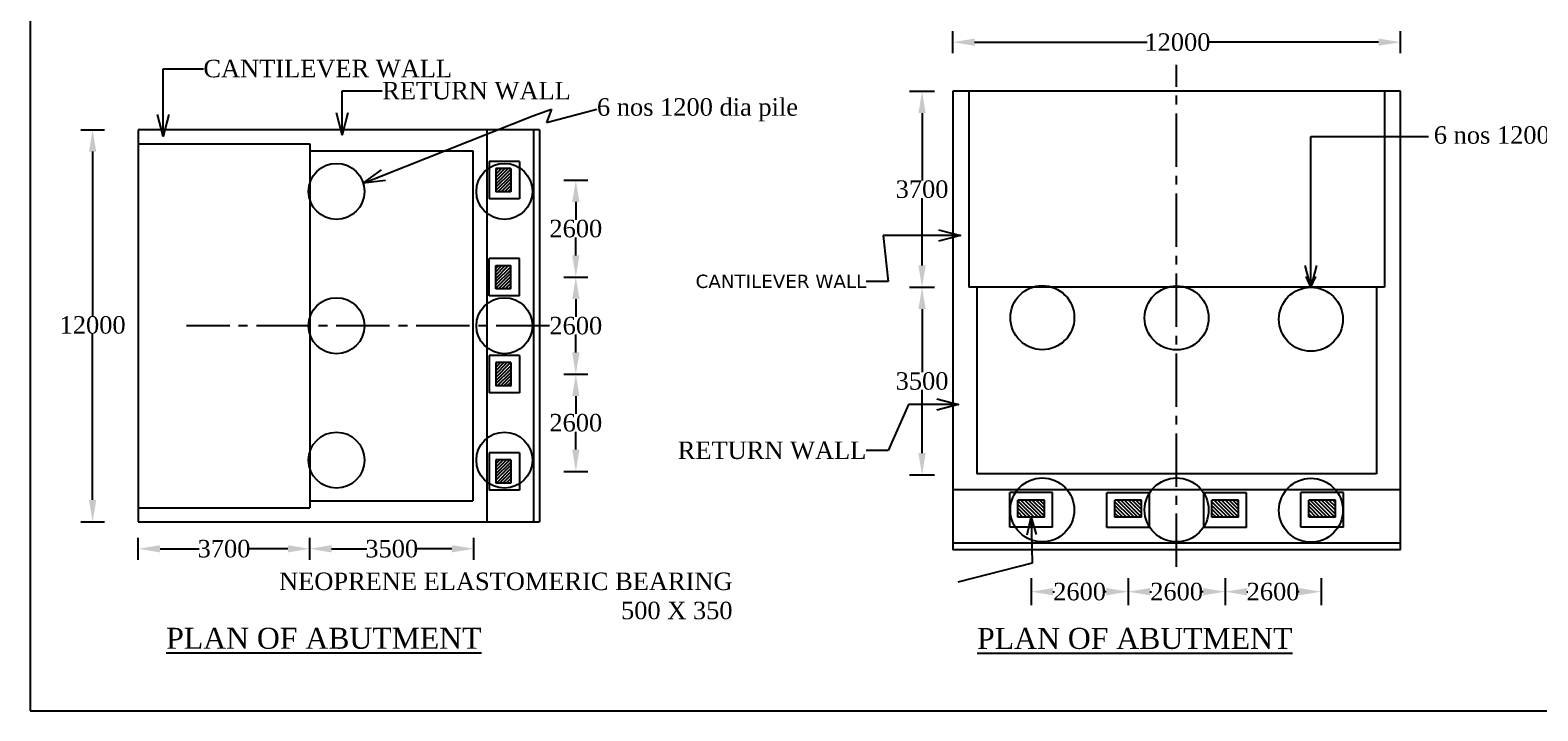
# Model space of a CAD drawing. Header units: millimetres. Extents: x -20950785 to 43207042, y -3207472 to 3168443.
# Tile 5 of 89: x 7967120 to 8031777, y -1181503 to -1152341. Entities that reach past the tile are written whole.
import ezdxf

# ---------------------------------------------------------------- set-up
doc = ezdxf.new("R2010")
doc.units = ezdxf.units.MM
doc.header["$LTSCALE"] = 60
doc.header["$MEASUREMENT"] = 0
doc.linetypes.add('CENTER2', pattern=[28.575000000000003, 19.05, -3.175, 3.175, -3.175])
doc.layers.add('TEXT', color=7, linetype='Continuous')
doc.dimstyles.get("Standard").update_dxf_attribs({"dimtxt": 400, "dimasz": 215, "dimexe": 0.18, "dimexo": 0.0625, "dimgap": 0.09, "dimtad": 0, "dimtih": 1, "dimtoh": 1, "dimdec": 0, "dimzin": 4, "dimdsep": 46, "dimtxsty": 'Standard', "dimblk": 'OPEN90', "dimcen": 0, "dimadec": 0, "dimazin": 1, "dimtfac": 1, "dimtdec": 0, "dimtix": 1, "dimtofl": 0, "dimtmove": 0, "dimatfit": 3, "dimldrblk": 'OPEN30', "dimfxl": 1, "dimtolj": 1, "dimtzin": 0, "dimarcsym": 0})
pattern_1 = [(45, (6699277.815840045, -1304423.079680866), (-70.71067811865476, 70.71067811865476), [])]

# ---------------------------------------------------------------- blocks, each defined once
blk = doc.blocks.new('*D218')
at = {"color": 0, "linetype": 'Continuous', "lineweight": -2, "transparency": 16777216}
for p, q in [((7990510.400721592, -1167084.263056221), (7990520.722572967, -1167084.263056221)), ((7990520.542572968, -1168019.263056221), (7990520.542572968, -1168782.184231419)), ((7990520.542572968, -1170308.26305622), (7990520.542572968, -1169545.341881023)), ((7990520.605072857, -1171243.26305622), (7990520.722572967, -1171243.26305622))]:
    blk.add_line(p, q, dxfattribs=at)
for points in [[(7990364.709239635, -1168019.263056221), (7990676.375906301, -1168019.263056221), (7990520.542572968, -1167084.263056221)], [(7990364.709239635, -1170308.26305622), (7990676.375906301, -1170308.26305622), (7990520.542572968, -1171243.26305622)]]:
    blk.add_solid(points, dxfattribs=at)
at = {"layer": 'Defpoints', "color": 0, "linetype": 'Continuous', "lineweight": -2, "transparency": 16777216}
for p in [(7990510.338221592, -1167084.263056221), (7990520.542572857, -1171243.26305622), (7990520.542572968, -1171243.26305622)]:
    blk.add_point(p, dxfattribs=at)
at = {"color": 0, "linetype": 'Continuous', "transparency": 16777216, "insert": (7990520.542572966, -1169163.763056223), "char_height": 500, "attachment_point": 5}
blk.add_mtext('\\A1;{\\fTimes New Roman|b0|i0|c0|p18;\\H1.5x;2600}', dxfattribs=at)
blk = doc.blocks.new('*D219')
at = {"color": 0, "linetype": 'Continuous', "lineweight": -2, "transparency": 16777216}
for p, q in [((7990520.785072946, -1162925.263056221), (7990520.902573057, -1162925.263056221)), ((7990520.722573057, -1163860.263056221), (7990520.722573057, -1164623.184231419)), ((7990520.722573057, -1166149.263056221), (7990520.722573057, -1165386.341881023)), ((7990500.376370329, -1167084.263056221), (7990520.902573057, -1167084.263056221))]:
    blk.add_line(p, q, dxfattribs=at)
for points in [[(7990364.889239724, -1163860.263056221), (7990676.55590639, -1163860.263056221), (7990520.722573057, -1162925.263056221)], [(7990364.889239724, -1166149.263056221), (7990676.55590639, -1166149.263056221), (7990520.722573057, -1167084.263056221)]]:
    blk.add_solid(points, dxfattribs=at)
at = {"layer": 'Defpoints', "color": 0, "linetype": 'Continuous', "lineweight": -2, "transparency": 16777216}
for p in [(7990520.722572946, -1162925.263056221), (7990500.313870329, -1167084.263056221), (7990520.722573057, -1167084.263056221)]:
    blk.add_point(p, dxfattribs=at)
at = {"color": 0, "linetype": 'Continuous', "transparency": 16777216, "insert": (7990520.722573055, -1165004.763056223), "char_height": 500, "attachment_point": 5}
blk.add_mtext('\\A1;{\\fTimes New Roman|b0|i0|c0|p18;\\H1.5x;2600}', dxfattribs=at)
blk = doc.blocks.new('*D220')
at = {"color": 0, "linetype": 'Continuous', "lineweight": -2, "transparency": 16777216}
for p, q in [((7969799.19872497, -1156604.763056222), (7969799.081224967, -1156604.763056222)), ((7969799.261224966, -1157539.763056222), (7969799.261224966, -1164592.302958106)), ((7969799.261224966, -1172469.763056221), (7969799.261224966, -1165355.46060771)), ((7969799.19872497, -1173404.763056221), (7969799.081224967, -1173404.763056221))]:
    blk.add_line(p, q, dxfattribs=at)
for points in [[(7969643.427891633, -1157539.763056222), (7969955.0945583, -1157539.763056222), (7969799.261224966, -1156604.763056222)], [(7969643.427891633, -1172469.763056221), (7969955.0945583, -1172469.763056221), (7969799.261224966, -1173404.763056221)]]:
    blk.add_solid(points, dxfattribs=at)
at = {"layer": 'Defpoints', "color": 0, "linetype": 'Continuous', "lineweight": -2, "transparency": 16777216}
for p in [(7969799.26122497, -1156604.763056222), (7969799.26122497, -1173404.763056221), (7969799.261224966, -1173404.763056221)]:
    blk.add_point(p, dxfattribs=at)
at = {"color": 0, "linetype": 'Continuous', "transparency": 16777216, "insert": (7969799.261224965, -1164973.88178291), "char_height": 500, "attachment_point": 5}
blk.add_mtext('\\A1;{\\fTimes New Roman|b0|i0|c0|p18;\\H1.5x;12000}', dxfattribs=at)
blk = doc.blocks.new('*D215')
at = {"color": 0, "linetype": 'Continuous', "lineweight": -2, "transparency": 16777216}
for p, q in [((7971758.435973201, -1174560.20055622), (7971758.435973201, -1174560.08305622)), ((7972693.435973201, -1174560.26305622), (7974368.097234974, -1174560.26305622)), ((7978173.435973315, -1174560.26305622), (7976498.774711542, -1174560.26305622)), ((7979108.435973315, -1174560.20055622), (7979108.435973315, -1174560.08305622))]:
    blk.add_line(p, q, dxfattribs=at)
for points in [[(7972693.435973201, -1174404.429722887), (7972693.435973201, -1174716.096389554), (7971758.435973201, -1174560.26305622)], [(7978173.435973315, -1174404.429722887), (7978173.435973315, -1174716.096389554), (7979108.435973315, -1174560.26305622)]]:
    blk.add_solid(points, dxfattribs=at)
at = {"layer": 'Defpoints', "color": 0, "linetype": 'Continuous', "lineweight": -2, "transparency": 16777216}
for p in [(7971758.435973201, -1174560.26305622), (7979108.435973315, -1174560.26305622), (7979108.435973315, -1174560.26305622)]:
    blk.add_point(p, dxfattribs=at)
at = {"color": 0, "linetype": 'Continuous', "transparency": 16777216, "insert": (7975433.435973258, -1174560.26305622), "char_height": 500, "attachment_point": 5}
blk.add_mtext('\\A1;{\\fTimes New Roman|b0|i0|c0|p18;\\H1.5x;3700}', dxfattribs=at)
blk = doc.blocks.new('*D216')
at = {"color": 0, "linetype": 'Continuous', "lineweight": -2, "transparency": 16777216}
for p, q in [((7979108.435973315, -1174560.20055622), (7979108.435973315, -1174560.08305622)), ((7980043.435973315, -1174560.26305622), (7981561.16893532, -1174560.26305622)), ((7985209.579373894, -1174560.26305622), (7983691.846411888, -1174560.26305622)), ((7986144.579373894, -1174560.20055622), (7986144.579373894, -1174560.08305622))]:
    blk.add_line(p, q, dxfattribs=at)
for points in [[(7980043.435973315, -1174404.429722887), (7980043.435973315, -1174716.096389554), (7979108.435973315, -1174560.26305622)], [(7985209.579373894, -1174404.429722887), (7985209.579373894, -1174716.096389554), (7986144.579373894, -1174560.26305622)]]:
    blk.add_solid(points, dxfattribs=at)
at = {"layer": 'Defpoints', "color": 0, "linetype": 'Continuous', "lineweight": -2, "transparency": 16777216}
for p in [(7979108.435973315, -1174560.26305622), (7986144.579373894, -1174560.26305622), (7986144.579373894, -1174560.26305622)]:
    blk.add_point(p, dxfattribs=at)
at = {"color": 0, "linetype": 'Continuous', "transparency": 16777216, "insert": (7982626.507673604, -1174560.26305622), "char_height": 500, "attachment_point": 5}
blk.add_mtext('\\A1;{\\fTimes New Roman|b0|i0|c0|p18;\\H1.5x;3500}', dxfattribs=at)
blk = doc.blocks.new('*D248')
at = {"color": 0, "linetype": 'Continuous', "lineweight": -2, "transparency": 16777216}
for p, q in [((8010047.74720885, -1176382.848059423), (8010047.74720885, -1176399.519934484)), ((8010982.74720885, -1176399.339934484), (8011049.855642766, -1176399.339934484)), ((8013268.730233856, -1176399.339934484), (8013201.62179994, -1176399.339934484)), ((8014203.730233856, -1176399.402434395), (8014203.730233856, -1176399.519934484))]:
    blk.add_line(p, q, dxfattribs=at)
for points in [[(8010982.74720885, -1176243.506601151), (8010982.74720885, -1176555.173267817), (8010047.74720885, -1176399.339934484)], [(8013268.730233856, -1176243.506601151), (8013268.730233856, -1176555.173267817), (8014203.730233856, -1176399.339934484)]]:
    blk.add_solid(points, dxfattribs=at)
at = {"layer": 'Defpoints', "color": 0, "linetype": 'Continuous', "lineweight": -2, "transparency": 16777216}
for p in [(8010047.74720885, -1176382.785559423), (8010047.74720885, -1176399.339934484), (8014203.730233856, -1176399.339934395)]:
    blk.add_point(p, dxfattribs=at)
at = {"color": 0, "linetype": 'Continuous', "transparency": 16777216, "insert": (8012125.738721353, -1176399.339934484), "char_height": 500, "attachment_point": 5}
blk.add_mtext('\\A1;{\\fTimes New Roman|b0|i0|c0|p18;\\H1.5x;2600}', dxfattribs=at)
blk = doc.blocks.new('*D249')
at = {"color": 0, "linetype": 'Continuous', "lineweight": -2, "transparency": 16777216}
for p, q in [((8014206.489296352, -1176382.668059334), (8014206.489296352, -1176399.979778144)), ((8015141.489296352, -1176399.799778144), (8015209.977261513, -1176399.799778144)), ((8017430.23138385, -1176399.799778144), (8017361.743418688, -1176399.799778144)), ((8018365.23138385, -1176399.862278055), (8018365.23138385, -1176399.979778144))]:
    blk.add_line(p, q, dxfattribs=at)
for points in [[(8015141.489296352, -1176243.966444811), (8015141.489296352, -1176555.633111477), (8014206.489296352, -1176399.799778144)], [(8017430.23138385, -1176243.966444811), (8017430.23138385, -1176555.633111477), (8018365.23138385, -1176399.799778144)]]:
    blk.add_solid(points, dxfattribs=at)
at = {"layer": 'Defpoints', "color": 0, "linetype": 'Continuous', "lineweight": -2, "transparency": 16777216}
for p in [(8014206.489296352, -1176382.605559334), (8014206.489296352, -1176399.799778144), (8018365.23138385, -1176399.799778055)]:
    blk.add_point(p, dxfattribs=at)
at = {"color": 0, "linetype": 'Continuous', "transparency": 16777216, "insert": (8016285.860340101, -1176399.799778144), "char_height": 500, "attachment_point": 5}
blk.add_mtext('\\A1;{\\fTimes New Roman|b0|i0|c0|p18;\\H1.5x;2600}', dxfattribs=at)
blk = doc.blocks.new('*D250')
at = {"color": 0, "linetype": 'Continuous', "lineweight": -2, "transparency": 16777216}
for p, q in [((8006688.860340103, -1152855.819949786), (8006688.860340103, -1152855.702449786)), ((8007623.860340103, -1152855.882449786), (8015021.394660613, -1152855.882449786)), ((8024947.860340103, -1152855.882449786), (8017620.889729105, -1152855.882449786)), ((8025882.860340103, -1152855.819949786), (8025882.860340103, -1152855.702449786))]:
    blk.add_line(p, q, dxfattribs=at)
for points in [[(8007623.860340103, -1152700.049116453), (8007623.860340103, -1153011.715783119), (8006688.860340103, -1152855.882449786)], [(8024947.860340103, -1152700.049116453), (8024947.860340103, -1153011.715783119), (8025882.860340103, -1152855.882449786)]]:
    blk.add_solid(points, dxfattribs=at)
at = {"layer": 'Defpoints', "color": 0, "linetype": 'Continuous', "lineweight": -2, "transparency": 16777216}
for p in [(8006688.860340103, -1152855.882449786), (8006688.860340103, -1152855.882449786), (8025882.860340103, -1152855.882449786)]:
    blk.add_point(p, dxfattribs=at)
at = {"color": 0, "linetype": 'Continuous', "transparency": 16777216, "insert": (8016321.142194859, -1152855.882449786), "char_height": 500, "attachment_point": 5}
blk.add_mtext('\\A1;{\\fTimes New Roman|b0|i0|c0|p18;\\H1.5x;12000}', dxfattribs=at)
blk = doc.blocks.new('*D251')
at = {"color": 0, "linetype": 'Continuous', "lineweight": -2, "transparency": 16777216}
for p, q in [((8005368.764090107, -1154958.73724064), (8005368.881590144, -1154958.73724064)), ((8005368.701590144, -1155893.73724064), (8005368.701590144, -1158774.764445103)), ((8005368.701590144, -1162421.11224077), (8005368.701590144, -1159540.085036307)), ((8005368.764090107, -1163356.11224077), (8005368.881590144, -1163356.11224077))]:
    blk.add_line(p, q, dxfattribs=at)
for points in [[(8005212.868256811, -1155893.73724064), (8005524.534923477, -1155893.73724064), (8005368.701590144, -1154958.73724064)], [(8005212.868256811, -1162421.11224077), (8005524.534923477, -1162421.11224077), (8005368.701590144, -1163356.11224077)]]:
    blk.add_solid(points, dxfattribs=at)
at = {"layer": 'Defpoints', "color": 0, "linetype": 'Continuous', "lineweight": -2, "transparency": 16777216}
for p in [(8005368.701590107, -1154958.73724064), (8005368.701590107, -1163356.11224077), (8005368.701590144, -1163356.11224077)]:
    blk.add_point(p, dxfattribs=at)
at = {"color": 0, "linetype": 'Continuous', "transparency": 16777216, "insert": (8005368.701590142, -1159157.424740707), "char_height": 500, "attachment_point": 5}
blk.add_mtext('\\A1;{\\fTimes New Roman|b0|i0|c0|p18;\\H1.5x;3700}', dxfattribs=at)
blk = doc.blocks.new('*D252')
at = {"color": 0, "linetype": 'Continuous', "lineweight": -2, "transparency": 16777216}
for p, q in [((8005368.764090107, -1163356.11224077), (8005368.881590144, -1163356.11224077)), ((8005368.701590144, -1164291.11224077), (8005368.701590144, -1166993.930333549)), ((8005368.701590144, -1170459.906075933), (8005368.701590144, -1167757.087983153)), ((8005368.764090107, -1171394.906075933), (8005368.881590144, -1171394.906075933))]:
    blk.add_line(p, q, dxfattribs=at)
for points in [[(8005212.868256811, -1164291.11224077), (8005524.534923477, -1164291.11224077), (8005368.701590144, -1163356.11224077)], [(8005212.868256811, -1170459.906075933), (8005524.534923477, -1170459.906075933), (8005368.701590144, -1171394.906075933)]]:
    blk.add_solid(points, dxfattribs=at)
at = {"layer": 'Defpoints', "color": 0, "linetype": 'Continuous', "lineweight": -2, "transparency": 16777216}
for p in [(8005368.701590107, -1163356.11224077), (8005368.701590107, -1171394.906075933), (8005368.701590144, -1171394.906075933)]:
    blk.add_point(p, dxfattribs=at)
at = {"color": 0, "linetype": 'Continuous', "transparency": 16777216, "insert": (8005368.701590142, -1167375.509158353), "char_height": 500, "attachment_point": 5}
blk.add_mtext('\\A1;{\\fTimes New Roman|b0|i0|c0|p18;\\H1.5x;3500}', dxfattribs=at)
blk = doc.blocks.new('*D267')
at = {"color": 0, "linetype": 'Continuous', "lineweight": -2, "transparency": 16777216}
for p, q in [((8018365.23138385, -1176399.858528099), (8018365.23138385, -1176399.619778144)), ((8019300.23138385, -1176399.799778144), (8019346.488014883, -1176399.799778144)), ((8021544.51080309, -1176399.799778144), (8021498.254172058, -1176399.799778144)), ((8022479.51080309, -1176399.862278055), (8022479.51080309, -1176399.979778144))]:
    blk.add_line(p, q, dxfattribs=at)
for points in [[(8019300.23138385, -1176243.966444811), (8019300.23138385, -1176555.633111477), (8018365.23138385, -1176399.799778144)], [(8021544.51080309, -1176243.966444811), (8021544.51080309, -1176555.633111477), (8022479.51080309, -1176399.799778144)]]:
    blk.add_solid(points, dxfattribs=at)
at = {"layer": 'Defpoints', "color": 0, "linetype": 'Continuous', "lineweight": -2, "transparency": 16777216}
for p in [(8018365.23138385, -1176399.799778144), (8018365.23138385, -1176399.921028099), (8022479.51080309, -1176399.799778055)]:
    blk.add_point(p, dxfattribs=at)
at = {"color": 0, "linetype": 'Continuous', "transparency": 16777216, "insert": (8020422.371093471, -1176399.799778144), "char_height": 500, "attachment_point": 5}
blk.add_mtext('\\A1;{\\fTimes New Roman|b0|i0|c0|p18;\\H1.5x;2600}', dxfattribs=at)
blk = doc.blocks.new('*D274')
at = {"color": 0, "linetype": 'Continuous', "lineweight": -2, "transparency": 16777216}
for p, q in [((7990520.785072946, -1158766.263056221), (7990520.902573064, -1158766.263056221)), ((7990520.722573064, -1159701.263056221), (7990520.722573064, -1160464.184231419)), ((7990520.722573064, -1161990.263056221), (7990520.722573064, -1161227.341881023)), ((7990500.376370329, -1162925.263056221), (7990520.902573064, -1162925.263056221))]:
    blk.add_line(p, q, dxfattribs=at)
for points in [[(7990364.889239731, -1159701.263056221), (7990676.555906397, -1159701.263056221), (7990520.722573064, -1158766.263056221)], [(7990364.889239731, -1161990.263056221), (7990676.555906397, -1161990.263056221), (7990520.722573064, -1162925.263056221)]]:
    blk.add_solid(points, dxfattribs=at)
at = {"layer": 'Defpoints', "color": 0, "linetype": 'Continuous', "lineweight": -2, "transparency": 16777216}
for p in [(7990520.722572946, -1158766.263056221), (7990500.313870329, -1162925.263056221), (7990520.722573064, -1162925.263056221)]:
    blk.add_point(p, dxfattribs=at)
at = {"color": 0, "linetype": 'Continuous', "transparency": 16777216, "insert": (7990520.722573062, -1160845.763056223), "char_height": 500, "attachment_point": 5}
blk.add_mtext('\\A1;{\\fTimes New Roman|b0|i0|c0|p18;\\H1.5x;2600}', dxfattribs=at)

msp = doc.modelspace()

# ---------------------------------------------------------------- hatches: boundary and pattern name
at = {"linetype": 'Continuous'}
h = msp.add_hatch(dxfattribs=at)
h.set_pattern_fill('ANSI31', color=256, scale=800)
h.set_pattern_definition([(45, (6699277.815840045, -1300805.579680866), (-70.71067811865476, 70.71067811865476), [])])
h.paths.add_polyline_path([(7987728.435973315, -1158266.76305622), (7987088.435973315, -1158266.76305622), (7987088.435973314, -1159266.76305622), (7987728.435973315, -1159266.76305622)])
h = msp.add_hatch(dxfattribs=at)
h.set_pattern_fill('ANSI31', color=256, scale=800)
h.set_pattern_definition(pattern_1)
h.paths.add_polyline_path([(7987088.435973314, -1162425.26305622), (7987728.435973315, -1162425.26305622), (7987728.435973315, -1163425.26305622), (7987088.435973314, -1163425.26305622)])
h = msp.add_hatch(dxfattribs=at)
h.set_pattern_fill('ANSI31', color=256, scale=800)
h.set_pattern_definition(pattern_1)
h.paths.add_polyline_path([(7987088.435973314, -1167584.26305622), (7987728.435973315, -1167584.26305622), (7987728.435973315, -1166584.26305622), (7987088.435973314, -1166584.26305622)])
h = msp.add_hatch(dxfattribs=at)
h.set_pattern_fill('ANSI31', color=256, scale=800)
h.set_pattern_definition([(45, (6699277.815840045, -1303882.079680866), (-70.71067811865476, 70.71067811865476), [])])
h.paths.add_polyline_path([(7987728.435973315, -1170743.26305622), (7987088.435973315, -1170743.26305622), (7987088.435973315, -1171743.26305622), (7987728.435973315, -1171743.26305622)])
h = msp.add_hatch(dxfattribs=at)
h.set_pattern_fill('ANSI31', color=256, scale=914, angle=-90.00000000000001)
h.set_pattern_definition([(315, (7858507.899215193, 298850.371261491), (80.78694975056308, 80.78694975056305), [])])
h.paths.add_polyline_path([(8010618.99720885, -1173204.46224077), (8010618.99720885, -1172473.26224077), (8009476.49720885, -1172473.26224077), (8009476.49720885, -1173204.46224077)])
h = msp.add_hatch(dxfattribs=at)
h.set_pattern_fill('ANSI31', color=256, scale=914, angle=-90.00000000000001)
h.set_pattern_definition([(315, (7857296.891302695, 298842.6316531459), (80.78694975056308, 80.78694975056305), [])])
h.paths.add_polyline_path([(8013635.239296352, -1172481.001849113), (8013635.239296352, -1173212.201849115), (8014777.739296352, -1173212.201849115), (8014777.739296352, -1172481.001849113)])
h = msp.add_hatch(dxfattribs=at)
h.set_pattern_fill('ANSI31', color=256, scale=914, angle=-90.00000000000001)
h.set_pattern_definition([(315, (7861455.633390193, 298845.0155141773), (80.78694975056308, 80.78694975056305), [])])
h.paths.add_polyline_path([(8017793.98138385, -1172478.617988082), (8017793.98138385, -1173209.817988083), (8018936.48138385, -1173209.817988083), (8018936.48138385, -1172478.617988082)])
h = msp.add_hatch(dxfattribs=at)
h.set_pattern_fill('ANSI31', color=256, scale=914, angle=-90.00000000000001)
h.set_pattern_definition([(315, (7860244.625477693, 298850.371261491), (80.78694975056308, 80.78694975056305), [])])
h.paths.add_polyline_path([(8023095.22347135, -1173204.46224077), (8023095.22347135, -1172473.26224077), (8021952.72347135, -1172473.262240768), (8021952.72347135, -1173204.46224077)])

# ---------------------------------------------------------------- linework, layer by layer
for p, q in [((7967119.966477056, -1056175.201317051), (7967119.966477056, -1181503.430094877)), ((8006688.860340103, -1153325.882449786), (8006688.860340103, -1152385.882449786)), ((8025882.860340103, -1153325.882449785), (8025882.860340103, -1152385.882449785)), ((8004831.726590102, -1154958.73724064), (8005905.676590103, -1154958.73724064)), ((8006688.860340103, -1154958.73724064), (8006688.860340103, -1174609.737240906)), ((8025882.860340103, -1154958.737240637), (8006688.860340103, -1154958.737240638)), ((8006688.860340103, -1154958.737240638), (8006688.860340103, -1162956.237240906)), ((8007374.360340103, -1154958.737240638), (8007374.360340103, -1163356.112240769)), ((8007374.360340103, -1154958.737240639), (8007374.360340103, -1155893.723606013)), ((8025197.360340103, -1154958.737240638), (8025197.360340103, -1163356.112240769)), ((8025882.860340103, -1174609.737240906), (8025882.860340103, -1154958.737240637)), ((7969290.831224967, -1156604.763056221), (7970307.331224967, -1156604.763056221)), ((7971758.435973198, -1156604.763056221), (7971758.435973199, -1173404.763056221)), ((7988958.435973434, -1156604.76305622), (7971758.435973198, -1156604.763056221)), ((7986708.435973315, -1156604.76305622), (7986708.435973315, -1173404.76305622)), ((7988708.435973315, -1156604.76305622), (7988708.435973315, -1173404.76305622)), ((7988958.435973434, -1156604.76305622), (7988958.435973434, -1173404.76305622)), ((7971758.435973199, -1157204.76305622), (7979108.435973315, -1157204.76305622)), ((7979108.435973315, -1157204.76305622), (7979108.435973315, -1172804.76305622)), ((7979108.435973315, -1157504.76305622), (7986108.435973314, -1157504.76305622)), ((7986108.435973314, -1157504.76305622), (7986108.435973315, -1172504.76305622)), ((7988108.435973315, -1157966.76305622), (7986808.435973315, -1157966.76305622)), ((7986808.435973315, -1157966.76305622), (7986808.435973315, -1159566.76305622)), ((7988108.435973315, -1157966.76305622), (7988108.435973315, -1159566.76305622)), ((7987728.435973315, -1158266.76305622), (7987088.435973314, -1158266.76305622)), ((7987088.435973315, -1158266.76305622), (7987088.435973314, -1159266.76305622)), ((7987728.435973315, -1158266.76305622), (7987728.435973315, -1159266.76305622)), ((7987728.435973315, -1159266.76305622), (7987088.435973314, -1159266.76305622)), ((7990012.292572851, -1158766.76305622), (7991028.792572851, -1158766.76305622)), ((7988108.435973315, -1159566.76305622), (7986808.435973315, -1159566.76305622)), ((7988108.435973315, -1162125.26305622), (7986808.435973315, -1162125.26305622)), ((7986808.435973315, -1163725.26305622), (7986808.435973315, -1162125.26305622)), ((7987088.435973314, -1163425.26305622), (7987088.435973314, -1162425.26305622)), ((7987728.435973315, -1163425.26305622), (7987728.435973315, -1162425.26305622)), ((7988108.435973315, -1163725.26305622), (7988108.435973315, -1162125.26305622)), ((7990012.292572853, -1162925.26305622), (7991028.792572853, -1162925.26305622)), ((7990012.472572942, -1162925.26305622), (7991028.972572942, -1162925.26305622)), ((7988108.435973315, -1163725.26305622), (7986808.435973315, -1163725.26305622)), ((7987728.435973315, -1163425.26305622), (7987088.435973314, -1163425.26305622)), ((8004831.726590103, -1163356.112240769), (8005905.676590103, -1163356.112240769)), ((8025197.360340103, -1163356.112240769), (8007374.360340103, -1163356.112240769)), ((8007717.110340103, -1163356.112240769), (8007717.110340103, -1171353.612240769)), ((8024854.610340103, -1163356.112240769), (8024854.610340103, -1171353.612240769)), ((7988108.435973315, -1166284.26305622), (7986808.435973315, -1166284.26305622)), ((7986808.435973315, -1166284.26305622), (7986808.435973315, -1167884.26305622)), ((7988108.435973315, -1166284.26305622), (7988108.435973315, -1167884.26305622)), ((7987728.435973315, -1166584.26305622), (7987088.435973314, -1166584.26305622)), ((7987088.435973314, -1166584.26305622), (7987088.435973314, -1167584.26305622)), ((7987728.435973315, -1166584.26305622), (7987728.435973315, -1167584.26305622)), ((7987728.435973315, -1167584.26305622), (7987088.435973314, -1167584.26305622)), ((7990012.292572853, -1167084.26305622), (7991028.792572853, -1167084.26305622)), ((7988108.435973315, -1167884.26305622), (7986808.435973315, -1167884.26305622)), ((8006688.860340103, -1167983.237240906), (8006688.860340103, -1169582.737240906)), ((8006688.860340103, -1169582.737240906), (8006688.860340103, -1174609.737240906)), ((7988108.435973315, -1170443.26305622), (7986808.435973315, -1170443.26305622)), ((7986808.435973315, -1170443.26305622), (7986808.435973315, -1172043.26305622)), ((7987728.435973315, -1170743.26305622), (7987088.435973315, -1170743.26305622)), ((7987088.435973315, -1170743.26305622), (7987088.435973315, -1171743.26305622)), ((7987728.435973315, -1170743.26305622), (7987728.435973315, -1171743.26305622)), ((7988108.435973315, -1170443.26305622), (7988108.435973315, -1172043.26305622)), ((7990012.292572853, -1171243.26305622), (7991028.792572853, -1171243.26305622)), ((8004831.726590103, -1171394.906075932), (8005905.676590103, -1171394.906075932)), ((8024854.610340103, -1171353.612240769), (8007717.110340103, -1171353.612240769)), ((7988108.435973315, -1172043.26305622), (7986808.435973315, -1172043.26305622)), ((7987728.435973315, -1171743.26305622), (7987088.435973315, -1171743.26305622)), ((8025882.860340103, -1172039.112240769), (8006688.860340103, -1172039.112240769)), ((8009133.74720885, -1173638.612240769), (8009133.74720885, -1172153.362240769)), ((8010961.74720885, -1172153.362240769), (8009133.74720885, -1172153.362240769)), ((8010961.74720885, -1173638.612240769), (8010961.74720885, -1172153.362240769)), ((8013292.489296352, -1173646.351849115), (8013292.489296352, -1172161.101849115)), ((8015120.489296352, -1172161.101849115), (8013292.489296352, -1172161.101849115)), ((8015120.489296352, -1173646.351849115), (8015120.489296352, -1172161.101849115)), ((8017451.23138385, -1173643.967988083), (8017451.23138385, -1172158.717988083)), ((8019279.23138385, -1172158.717988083), (8017451.23138385, -1172158.717988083)), ((8019279.23138385, -1173643.967988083), (8019279.23138385, -1172158.717988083)), ((8021609.97347135, -1173638.612240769), (8021609.97347135, -1172153.362240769)), ((8023437.97347135, -1172153.362240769), (8021609.97347135, -1172153.362240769)), ((8023437.97347135, -1173638.612240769), (8023437.97347135, -1172153.362240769)), ((7971758.435973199, -1172804.76305622), (7979108.435973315, -1172804.76305622)), ((7971758.4359732, -1172804.76305622), (7972576.804783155, -1172804.76305622)), ((7979108.435973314, -1172504.76305622), (7986108.435973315, -1172504.76305622)), ((8009476.49720885, -1173204.46224077), (8009476.49720885, -1172473.26224077)), ((8010618.99720885, -1172473.26224077), (8009476.49720885, -1172473.26224077)), ((8010618.99720885, -1173204.46224077), (8010618.99720885, -1172473.26224077)), ((8013635.239296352, -1173212.201849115), (8013635.239296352, -1172481.001849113)), ((8014777.739296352, -1172481.001849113), (8013635.239296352, -1172481.001849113)), ((8014777.739296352, -1173212.201849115), (8014777.739296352, -1172481.001849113)), ((8017793.98138385, -1173209.817988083), (8017793.98138385, -1172478.617988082)), ((8018936.48138385, -1172478.617988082), (8017793.98138385, -1172478.617988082)), ((8018936.48138385, -1173209.817988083), (8018936.48138385, -1172478.617988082)), ((8021952.72347135, -1173204.46224077), (8021952.72347135, -1172473.262240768)), ((8023095.22347135, -1172473.26224077), (8021952.72347135, -1172473.262240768)), ((8023095.22347135, -1173204.46224077), (8023095.22347135, -1172473.262240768)), ((7969290.83122497, -1173404.763056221), (7970307.33122497, -1173404.763056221)), ((7971758.435973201, -1173404.76305622), (7988958.435973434, -1173404.76305622)), ((7971758.435973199, -1173404.76305622), (7978758.435973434, -1173404.76305622)), ((7983158.435973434, -1173404.76305622), (7984558.435973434, -1173404.76305622)), ((7984558.435973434, -1173404.76305622), (7988958.435973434, -1173404.76305622)), ((8010618.99720885, -1173204.46224077), (8009476.49720885, -1173204.46224077)), ((8014777.739296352, -1173212.201849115), (8013635.239296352, -1173212.201849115)), ((8018936.48138385, -1173209.817988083), (8017793.98138385, -1173209.817988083)), ((8023095.22347135, -1173204.46224077), (8021952.72347135, -1173204.46224077)), ((7971758.435973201, -1175030.26305622), (7971758.435973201, -1174090.26305622)), ((7979108.435973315, -1175030.26305622), (7979108.435973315, -1174090.26305622)), ((7986144.579373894, -1175030.26305622), (7986144.579373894, -1174090.26305622)), ((8010961.74720885, -1173638.612240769), (8009133.74720885, -1173638.612240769)), ((8015120.489296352, -1173646.351849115), (8013292.489296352, -1173646.351849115)), ((8019279.23138385, -1173643.967988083), (8017451.23138385, -1173643.967988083)), ((8023437.97347135, -1173638.612240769), (8021609.97347135, -1173638.612240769)), ((8025882.860340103, -1174324.112240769), (8006688.860340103, -1174324.112240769)), ((8025882.860340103, -1174609.737240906), (8006688.860340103, -1174609.737240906)), ((8010047.74720885, -1175813.768405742), (8010047.74720885, -1176975.119655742)), ((8014206.489296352, -1175821.508014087), (8014206.489296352, -1176982.859264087)), ((8018365.23138385, -1175819.124153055), (8018365.23138385, -1176980.475403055)), ((8022479.51080309, -1175813.768405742), (8022479.51080309, -1176975.119655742)), ((7967119.966477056, -1181503.430094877), (8138623.684161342, -1181503.430094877))]:
    msp.add_line(p, q, dxfattribs=at)
at = {"linetype": 'CENTER2', "ltscale": 2}
for p, q in [((8016285.860340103, -1175338.733933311), (8016285.860340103, -1153819.711881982)), ((7989392.63898566, -1165004.76305622), (7973827.76152188, -1165004.76305622))]:
    msp.add_line(p, q, dxfattribs=at)
at = {"linetype": 'Continuous', "lineweight": -2, "ltscale": 2}
for p, q in [((7987088.435973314, -1162425.26305622), (7987728.435973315, -1162425.26305622)), ((8022044.118615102, -1163356.112240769), (8021839.257292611, -1162899.832309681)), ((8022044.118615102, -1163356.112240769), (8022248.979937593, -1162899.832309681))]:
    msp.add_line(p, q, dxfattribs=at)
at = {"linetype": 'Continuous'}
for centre, radius in [((7980258.435973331, -1159246.76305622), 1200), ((7987458.435973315, -1159246.76305622), 1200.000000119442), ((7980258.435973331, -1165004.76305622), 1200), ((7987458.435973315, -1165004.76305622), 1200.000000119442), ((8010527.602065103, -1164658.961729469), 1371), ((8016285.860340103, -1164669.987240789), 1371), ((8022044.118615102, -1164727.112240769), 1371), ((7980258.435973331, -1170762.76305622), 1200), ((7987458.435973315, -1170762.76305622), 1200.000000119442), ((8010526.004320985, -1172895.697849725), 1371.000000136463), ((8016285.860340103, -1172895.987240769), 1371.000000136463), ((8022044.118615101, -1172911.88394245), 1371.000000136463)]:
    msp.add_circle(centre, radius, dxfattribs=at)

# ---------------------------------------------------------------- texts
for s, insert, char_height, width, attachment_point in [('{\\fTimes New Roman|b0|i0|c0|p18;CANTILEVER WALL}', (7974548.514120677, -1153993.065973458), 750, 12909.52550723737, 4), ('{\\fTimes New Roman|b0|i0|c0|p18;RETURN WALL}', (7982219.46960238, -1154938.970234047), 750, 8608.964589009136, 4), ('{\\fVerdana|b0|i0|c0|p34;CANTILEVER WALL}', (8002976.815884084, -1163106.259427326), 571.25, 14749.1328920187, 6), ('{\\fTimes New Roman|b0|i0|c0|p18;RETURN WALL}', (8002978.479468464, -1170349.293730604), 750, 8075.654958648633, 6), ('{\\fTimes New Roman|b0|i0|c0|p18;\\H1.15385x;\\LPLAN OF ABUTMENT\\Fitalicc|c0;\\H1.00308x; \\H0.864x; }', (7972956.213448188, -1177944.856887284), 780, 19383.7852587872, 1)]:
    msp.add_mtext(s, dxfattribs=dict(at, insert=insert, char_height=char_height, width=width, attachment_point=attachment_point))
at = {"linetype": 'Continuous', "char_height": 750}
for s, insert, attachment_point in [('{\\fTimes New Roman|b0|i0|c0|p18;6 nos 1200 dia pile}', (7991427.722783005, -1155753.098461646), 4), ('{\\fTimes New Roman|b0|i0|c0|p18;NEOPRENE ELASTOMERIC BEARING\\P 500 X 350 }', (7997242.147178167, -1176585.111156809), 6)]:
    msp.add_mtext(s, dxfattribs=dict(at, insert=insert, attachment_point=attachment_point))
at = {"linetype": 'Continuous', "insert": (8027315.395539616, -1156953.559679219), "char_height": 750, "attachment_point": 4, "rotation": 0.023015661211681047}
msp.add_mtext('{\\fTimes New Roman|b0|i0|c0|p18;6 nos 1200 dia pile}', dxfattribs=at)
at = {"color": 7, "linetype": 'Continuous', "lineweight": -2, "ltscale": 2, "true_color": 0xffffff, "insert": (8027094.269204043, -1159779.23743335), "char_height": 500, "attachment_point": 1}
msp.add_mtext('\\A1;', dxfattribs=at)
at = {"layer": 'TEXT', "linetype": 'Continuous', "insert": (8007730.758657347, -1177950.753089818), "char_height": 900, "width": 18234.4704420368, "attachment_point": 1}
msp.add_mtext('{\\fTimes New Roman|b0|i0|c0|p18;\\LPLAN OF ABUTMENT }', dxfattribs=at)

# ---------------------------------------------------------------- dimensions: what is measured, and where the dimension line sits
at = {"linetype": 'Continuous'}
for base, p1, p2, angle, picture, middle in [((8006688.860340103, -1152855.882449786), (8025882.860340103, -1152855.882449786), (8006688.860340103, -1152855.882449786), 180, '*D250', (8016321.142194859, -1152855.882449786)), ((7969799.261224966, -1173404.763056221), (7969799.261224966, -1156604.763056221), (7969799.261224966, -1173404.763056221), 270, '*D220', (7969799.261224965, -1164973.88178291))]:
    dim = msp.add_linear_dim(base=base, p1=p1, p2=p2, angle=angle, text='{\\fTimes New Roman|b0|i0|c0|p18;\\H1.5x;12000}', dimstyle='Standard', override={"dimtxt": 500, "dimasz": 935, "dimfxl": 300}, dxfattribs=at)
    dim.commit()
    dim.dimension.update_dxf_attribs({"geometry": picture, "text_midpoint": middle, "dimtype": 160})
for base, p1, p2, angle, text, picture, middle in [((8005368.701590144, -1163356.11224077), (8005368.701590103, -1154958.73724064), (8005368.701590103, -1163356.112240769), 270, '{\\fTimes New Roman|b0|i0|c0|p18;\\H1.5x;3700}', '*D251', (8005368.701590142, -1159157.424740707)), ((7990520.722573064, -1162925.263056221), (7990520.722572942, -1158766.26305622), (7990500.313870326, -1162925.26305622), 90, '{\\fTimes New Roman|b0|i0|c0|p18;\\H1.5x;2600}', '*D274', (7990520.722573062, -1160845.763056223)), ((7990520.722573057, -1167084.263056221), (7990520.722572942, -1162925.26305622), (7990500.313870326, -1167084.26305622), 90, '{\\fTimes New Roman|b0|i0|c0|p18;\\H1.5x;2600}', '*D219', (7990520.722573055, -1165004.763056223)), ((8005368.701590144, -1171394.906075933), (8005368.701590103, -1163356.112240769), (8005368.701590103, -1171394.906075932), 270, '{\\fTimes New Roman|b0|i0|c0|p18;\\H1.5x;3500}', '*D252', (8005368.701590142, -1167375.509158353)), ((7990520.542572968, -1171243.26305622), (7990510.338221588, -1167084.26305622), (7990520.542572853, -1171243.26305622), 90, '{\\fTimes New Roman|b0|i0|c0|p18;\\H1.5x;2600}', '*D218', (7990520.542572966, -1169163.763056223))]:
    dim = msp.add_linear_dim(base=base, p1=p1, p2=p2, angle=angle, text=text, dimstyle='Standard', override={"dimtxt": 500, "dimasz": 935, "dimfxl": 300}, dxfattribs=at)
    dim.commit()
    dim.dimension.update_dxf_attribs({"geometry": picture, "text_midpoint": middle})
for base, p1, p2, text, picture, middle in [((7979108.435973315, -1174560.26305622), (7971758.435973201, -1174560.26305622), (7979108.435973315, -1174560.26305622), '{\\fTimes New Roman|b0|i0|c0|p18;\\H1.5x;3700}', '*D215', (7975433.435973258, -1174560.26305622)), ((7986144.579373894, -1174560.26305622), (7979108.435973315, -1174560.26305622), (7986144.579373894, -1174560.26305622), '{\\fTimes New Roman|b0|i0|c0|p18;\\H1.5x;3500}', '*D216', (7982626.507673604, -1174560.26305622)), ((8010047.74720885, -1176399.339934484), (8014203.730233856, -1176399.339934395), (8010047.74720885, -1176382.785559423), '{\\fTimes New Roman|b0|i0|c0|p18;\\H1.5x;2600}', '*D248', (8012125.738721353, -1176399.339934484)), ((8014206.489296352, -1176399.799778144), (8018365.23138385, -1176399.799778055), (8014206.489296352, -1176382.605559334), '{\\fTimes New Roman|b0|i0|c0|p18;\\H1.5x;2600}', '*D249', (8016285.860340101, -1176399.799778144)), ((8018365.23138385, -1176399.799778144), (8022479.51080309, -1176399.799778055), (8018365.23138385, -1176399.921028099), '{\\fTimes New Roman|b0|i0|c0|p18;\\H1.5x;2600}', '*D267', (8020422.371093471, -1176399.799778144))]:
    dim = msp.add_linear_dim(base=base, p1=p1, p2=p2, text=text, dimstyle='Standard', override={"dimtxt": 500, "dimasz": 935, "dimfxl": 300}, dxfattribs=at)
    dim.commit()
    dim.dimension.update_dxf_attribs({"geometry": picture, "text_midpoint": middle})

# ---------------------------------------------------------------- leaders
at = {"linetype": 'Continuous', "annotation_type": 0, "has_hookline": 1}
for points, override, hookline_direction, text_width in [([(7972827.424120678, -1156888.946225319), (7972827.424120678, -1153993.065973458), (7974548.424120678, -1153993.065973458)], {"dimtxt": 500, "dimasz": 935, "dimfxl": 300}, 0, 10362.11247296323), ([(7980498.37960238, -1156820.762170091), (7980498.37960238, -1154938.970234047), (7982219.37960238, -1154938.970234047)], {"dimtxt": 500, "dimasz": 935, "dimfxl": 300}, 0, 7861.751982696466), ([(7981407.6987342, -1158901.516613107), (7988682.350421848, -1156011.317811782), (7989476.571188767, -1155724.628378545), (7989264.613860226, -1156294.527355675), (7991427.632783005, -1155723.84463888)], {"dimtxt": 500, "dimasz": 935, "dimfxl": 300}, 0, 8348.954578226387), ([(8007013.539610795, -1161139.914102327), (8003704.996423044, -1161139.914102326), (8003911.905884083, -1163106.259427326), (8002976.905884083, -1163106.259427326)], {"dimtxt": 500, "dimasz": 935, "dimfxl": 300}, 1, 7424.331766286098), ([(8006935.639327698, -1168382.948405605), (8004785.692040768, -1168382.948405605), (8003913.569468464, -1170349.293730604), (8002978.569468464, -1170349.293730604)], {"dimtxt": 500, "dimasz": 935, "dimfxl": 300}, 1, 7861.751982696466), ([(8010047.74720885, -1173204.46224077), (8010097.950464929, -1175181.082331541), (8006899.058594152, -1175996.804701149)], {"dimtxt": 500, "dimasz": 750, "dimfxl": 300}, 1, 18994.95313626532)]:
    msp.add_leader(points, dimstyle='Standard', override=override, dxfattribs=dict(at, hookline_direction=hookline_direction, text_width=text_width))
at = {"linetype": 'Continuous'}
msp.add_leader([(8022044.118615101, -1163356.112240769), (8022044.118615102, -1156896.707229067), (8027094.179204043, -1156896.707229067)], dimstyle='Standard', override={"dimtxt": 500, "dimasz": 935, "dimfxl": 300}, dxfattribs=at)

doc.saveas('drawing.dxf')
